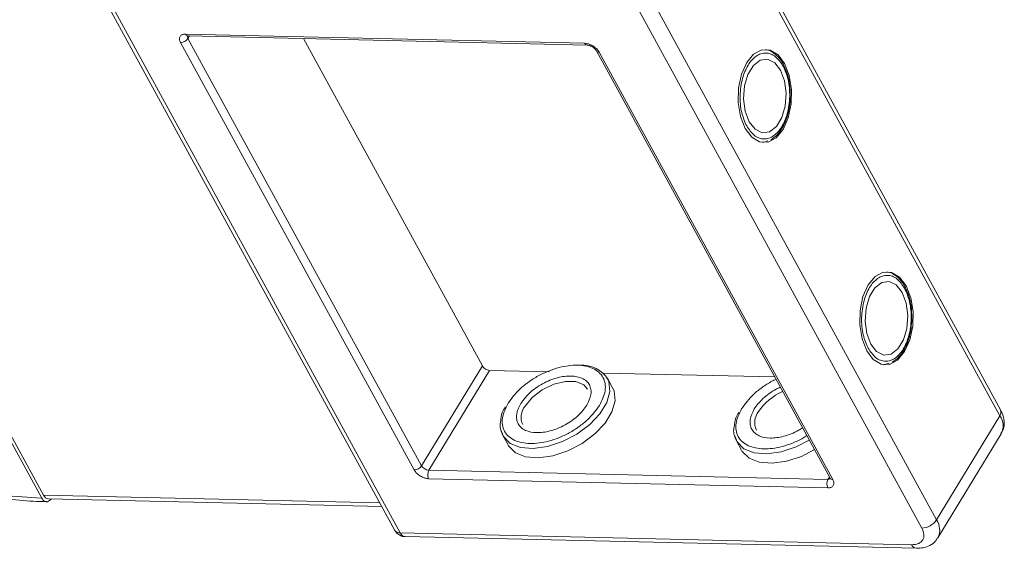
# Model space of a CAD drawing. Header units: millimetres. Extents: x -1004 to 529, y -22 to 1052.
# Tile 65 of 78: x 65 to 130, y 921 to 956. Entities that reach past the tile are written whole.
import ezdxf

# ---------------------------------------------------------------- set-up
doc = ezdxf.new("R2010")
doc.units = ezdxf.units.MM

msp = doc.modelspace()

# ---------------------------------------------------------------- linework, layer by layer
at = {"color": 7, "linetype": 'Continuous', "lineweight": 15}
for p, q in [((110.708, 963.982), (129.642, 929.374)), ((129.69, 929.769), (110.756, 964.377)), ((66.015, 923.916), (45.839, 960.794)), ((45.957, 960.987), (66.132, 924.11)), ((69.285, 958.655), (89.461, 921.778)), ((69.644, 958.483), (89.819, 921.606)), ((125.44, 922.469), (106.506, 957.077)), ((105.524, 956.539), (124.458, 921.931)), ((90.75, 925.786), (75.23, 954.153)), ((75.566, 954.706), (102.072, 954.098)), ((75.82, 954.584), (75.722, 954.422)), ((91.241, 926.055), (75.722, 954.422)), ((75.725, 954.586), (102.231, 953.978)), ((83.388, 954.41), (95.275, 932.684)), ((102.849, 953.602), (118.369, 925.234)), ((103.029, 953.515), (118.548, 925.148)), ((115.372, 952.467), (115.302, 952.619)), ((113.973, 947.532), (113.871, 947.52)), ((114.002, 947.547), (114.227, 947.621)), ((123.443, 937.716), (123.373, 937.868)), ((91.241, 926.055), (95.275, 932.684)), ((122.043, 932.781), (121.942, 932.769)), ((122.072, 932.796), (122.297, 932.87)), ((91.72, 925.764), (95.753, 932.393)), ((95.753, 932.393), (99.704, 932.302)), ((103.31, 932.219), (114.69, 931.958)), ((103.927, 931.245), (103.586, 931.869)), ((129.642, 929.374), (125.44, 922.469)), ((96.638, 928.068), (96.979, 927.444)), ((125.531, 921.278), (129.732, 928.184)), ((112.153, 927.712), (112.495, 927.088)), ((118.225, 925.156), (91.72, 925.764)), ((118.324, 925.317), (118.225, 925.156)), ((118.212, 924.596), (91.707, 925.204)), ((88.466, 923.597), (66.132, 924.11)), ((66.45, 923.87), (88.594, 923.362)), ((123.785, 920.826), (89.819, 921.606)), ((90.137, 921.366), (124.103, 920.587))]:
    msp.add_line(p, q, dxfattribs=at)
at = {"color": 7, "linetype": 'Continuous', "lineweight": 15, "flags": 128}
for points in [[(115.35, 952.755), (114.912, 953.334), (114.388, 953.645), (113.83, 953.657), (113.293, 953.371), (112.829, 952.814), (112.483, 952.04), (112.289, 951.125), (112.267, 950.159), (112.418, 949.236), (112.728, 948.447), (113.166, 947.868), (113.69, 947.558), (114.248, 947.545), (114.785, 947.831), (115.25, 948.388), (115.595, 949.162), (115.789, 950.077), (115.811, 951.043), (115.66, 951.966), (115.35, 952.755)], [(115.081, 952.314), (114.689, 952.812), (114.219, 953.043), (113.727, 952.98), (113.272, 952.63), (112.911, 952.036), (112.685, 951.268), (112.622, 950.42), (112.731, 949.593), (112.997, 948.889), (113.389, 948.39), (113.859, 948.159), (114.351, 948.222), (114.806, 948.572), (115.168, 949.166), (115.393, 949.934), (115.456, 950.782), (115.347, 951.609), (115.081, 952.314)], [(123.42, 938.005), (122.982, 938.583), (122.458, 938.894), (121.9, 938.907), (121.363, 938.62), (120.899, 938.063), (120.553, 937.289), (120.359, 936.374), (120.337, 935.408), (120.488, 934.485), (120.798, 933.696), (121.237, 933.117), (121.76, 932.807), (122.318, 932.794), (122.855, 933.08), (123.32, 933.637), (123.666, 934.412), (123.859, 935.326), (123.881, 936.293), (123.73, 937.215), (123.42, 938.005)], [(123.151, 937.563), (122.759, 938.061), (122.289, 938.292), (121.797, 938.23), (121.343, 937.88), (120.981, 937.285), (120.755, 936.517), (120.693, 935.669), (120.801, 934.842), (121.067, 934.138), (121.459, 933.639), (121.93, 933.408), (122.422, 933.471), (122.876, 933.821), (123.238, 934.415), (123.464, 935.183), (123.526, 936.031), (123.418, 936.858), (123.151, 937.563)], [(103.634, 931.771), (103.68, 931.654), (103.746, 931.001), (103.543, 930.271), (103.085, 929.519), (102.407, 928.8), (101.559, 928.168), (100.603, 927.669), (99.611, 927.341), (98.656, 927.208), (97.809, 927.279), (97.132, 927.55), (96.677, 928), (96.498, 928.455)], [(96.979, 927.444), (97.019, 927.376), (97.474, 926.926), (98.15, 926.655), (98.997, 926.584), (99.952, 926.717), (100.944, 927.045), (101.9, 927.544), (102.748, 928.176), (103.427, 928.895), (103.884, 929.647), (104.088, 930.377), (104.021, 931.03), (103.927, 931.245)], [(98.108, 930.014), (98.585, 930.597), (99.246, 931.104), (100.012, 931.474), (100.79, 931.663), (101.486, 931.647), (102.016, 931.428), (102.266, 931.146)], [(116.988, 927.759), (116.118, 927.313), (115.126, 926.985), (114.171, 926.852), (113.324, 926.923), (112.648, 927.194), (112.193, 927.644), (112.013, 928.099)], [(112.495, 927.088), (112.534, 927.02), (112.989, 926.57), (113.666, 926.299), (114.513, 926.228), (115.468, 926.361), (116.46, 926.689), (117.329, 927.135)]]:
    msp.add_lwpolyline(points, dxfattribs=at)
at = {"color": 7, "linetype": 'Continuous', "lineweight": 15}
for centre, radius, start, end in [((75.217, 954.762), 0.609, 271.29253, 326.07318), ((75.747, 954.78), 0.195, 202.38401, 263.66952), ((75.901, 954.539), 0.215, 166.96444, 213.12547), ((102.249, 954.167), 0.19, 201.41619, 264.73451), ((103.009, 953.704), 0.19, 212.59835, 275.95795), ((95.795, 933), 0.609, 211.28833, 266.07738), ((101.908, 930.715), 2.023, 31.46144, 94.78041), ((116.712, 927.584), 3.721, 113.66206, 146.11822), ((99.018, 929.282), 1.169, 141.16362, 204.84518), ((114.533, 928.926), 1.169, 141.16362, 204.84518), ((129.324, 929.614), 0.398, 323.05751, 22.98806), ((128.719, 928.706), 1.139, 332.73921, 35.93869), ((90.736, 926.395), 0.609, 271.29253, 326.07318), ((91.761, 926.371), 0.609, 211.28833, 266.07738), ((92.253, 925.471), 0.609, 151.28833, 206.07738), ((118.759, 924.863), 0.609, 151.28833, 206.07738), ((118.247, 925.369), 0.215, 264.24648, 310.36926), ((118.533, 925.347), 0.199, 214.37766, 274.3082), ((66.486, 924.248), 0.38, 201.42703, 264.62651), ((124.43, 923.148), 1.217, 271.29253, 326.07318), ((124.449, 921.794), 1.199, 335.01474, 34.24778), ((89.786, 921.996), 0.392, 213.84386, 274.84199), ((90.181, 921.754), 0.39, 202.38401, 263.66952), ((124.152, 920.983), 0.399, 203.06997, 262.89888)]:
    msp.add_arc(centre, radius, start, end, dxfattribs=at)
for points, knots in [([(66.015, 923.916), (65.146, 923.962), (63.382, 924.056), (60.54, 924.558), (57.795, 925.283), (55.218, 926.177), (52.851, 927.167), (50.5, 928.322), (47.423, 930.071), (44.517, 932.086), (41.888, 934.287), (39.91, 936.165), (38, 938.27), (36.265, 940.563), (34.864, 942.838), (33.779, 945.107), (33.017, 947.377), (32.644, 949.447), (32.591, 951.28), (32.784, 952.877), (33.218, 954.377), (34.124, 956.216), (35.495, 957.768), (37.273, 958.977), (38.925, 959.775), (40.937, 960.39), (43.295, 960.773), (45, 960.787), (45.839, 960.794)], [0, 0, 0, 0, 0.038823, 0.07885, 0.119997, 0.152169, 0.184336, 0.217193, 0.250044, 0.315664, 0.347836, 0.380003, 0.421155, 0.461181, 0.5, 0.538824, 0.57885, 0.619997, 0.652169, 0.684336, 0.717193, 0.750044, 0.815664, 0.847836, 0.880003, 0.921155, 0.961179, 1, 1, 1, 1]), ([(75.23, 954.153), (75.2, 954.224), (75.153, 954.334), (75.161, 954.465), (75.195, 954.553), (75.258, 954.624), (75.37, 954.691), (75.489, 954.7), (75.566, 954.706)], [0, 0, 0, 0, 0.239443, 0.36955, 0.5, 0.630107, 0.760557, 1, 1, 1, 1]), ([(75.669, 954.581), (75.67, 954.582), (75.672, 954.583), (75.707, 954.585), (75.726, 954.586)], [0, 0, 0, 0, 0.488825, 1, 1, 1, 1]), ([(102.072, 954.098), (102.157, 954.088), (102.289, 954.073), (102.479, 953.999), (102.622, 953.924), (102.755, 953.832), (102.907, 953.697), (102.981, 953.587), (103.029, 953.515)], [0, 0, 0, 0, 0.239443, 0.36955, 0.5, 0.630107, 0.760557, 1, 1, 1, 1]), ([(102.231, 953.978), (102.231, 953.978), (102.248, 953.979), (102.302, 953.972), (102.382, 953.952), (102.477, 953.917), (102.544, 953.88), (102.582, 953.859)], [0, 0, 0, 0, 0.005502, 0.267632, 0.473873, 0.70006, 1, 1, 1, 1]), ([(102.582, 953.859), (102.629, 953.827), (102.694, 953.783), (102.768, 953.712), (102.814, 953.658), (102.843, 953.616), (102.849, 953.602), (102.849, 953.602)], [0, 0, 0, 0, 0.385706, 0.535653, 0.767322, 0.990927, 1, 1, 1, 1]), ([(112.829, 948.612), (112.705, 948.896), (112.513, 949.334), (112.403, 950.057), (112.382, 950.639), (112.429, 951.221), (112.576, 951.931), (112.895, 952.693), (113.351, 953.203), (113.767, 953.42), (114.105, 953.471), (114.439, 953.404), (114.85, 953.175), (115.092, 952.82), (115.249, 952.59)], [0, 0, 0, 0, 0.119721, 0.184837, 0.25, 0.315115, 0.380279, 0.5, 0.619721, 0.684837, 0.75, 0.815115, 0.880279, 1, 1, 1, 1]), ([(115.302, 952.619), (115.285, 952.658), (115.196, 952.858), (114.978, 953.151), (114.64, 953.463), (114.321, 953.648), (114.116, 953.656), (114.055, 953.659)], [0, 0, 0, 0, 0.063726, 0.326043, 0.596808, 0.881417, 1, 1, 1, 1]), ([(115.249, 952.59), (115.373, 952.306), (115.565, 951.868), (115.675, 951.145), (115.696, 950.563), (115.649, 949.981), (115.502, 949.271), (115.184, 948.509), (114.728, 947.999), (114.311, 947.782), (113.973, 947.731), (113.639, 947.798), (113.228, 948.027), (112.986, 948.382), (112.829, 948.612)], [0, 0, 0, 0, 0.119721, 0.184837, 0.25, 0.315115, 0.380279, 0.5, 0.619721, 0.684837, 0.75, 0.815115, 0.880279, 1, 1, 1, 1]), ([(115.728, 950.562), (115.722, 950.859), (115.712, 951.274), (115.598, 951.843), (115.503, 952.197), (115.402, 952.406), (115.372, 952.467)], [0, 0, 0, 0, 0.432034, 0.604386, 0.884605, 1, 1, 1, 1]), ([(114.432, 947.689), (114.573, 947.786), (114.864, 947.989), (115.196, 948.456), (115.43, 948.951), (115.583, 949.435), (115.693, 949.96), (115.716, 950.351), (115.728, 950.562)], [0, 0, 0, 0, 0.191308, 0.39709, 0.559843, 0.686792, 0.830349, 1, 1, 1, 1]), ([(120.899, 933.861), (120.775, 934.145), (120.583, 934.583), (120.473, 935.306), (120.452, 935.888), (120.499, 936.47), (120.647, 937.18), (120.965, 937.942), (121.421, 938.452), (121.838, 938.669), (122.175, 938.72), (122.509, 938.653), (122.921, 938.424), (123.163, 938.069), (123.319, 937.839)], [0, 0, 0, 0, 0.119721, 0.184837, 0.25, 0.315115, 0.380279, 0.5, 0.619721, 0.684837, 0.75, 0.815115, 0.880279, 1, 1, 1, 1]), ([(123.373, 937.868), (123.355, 937.907), (123.267, 938.107), (123.048, 938.4), (122.711, 938.712), (122.391, 938.897), (122.186, 938.906), (122.125, 938.908)], [0, 0, 0, 0, 0.063726, 0.326043, 0.596808, 0.881417, 1, 1, 1, 1]), ([(123.319, 937.839), (123.444, 937.555), (123.635, 937.118), (123.745, 936.394), (123.766, 935.812), (123.719, 935.23), (123.572, 934.521), (123.254, 933.758), (122.798, 933.248), (122.381, 933.031), (122.043, 932.98), (121.709, 933.047), (121.298, 933.276), (121.056, 933.631), (120.899, 933.861)], [0, 0, 0, 0, 0.119721, 0.184837, 0.25, 0.315115, 0.380279, 0.5, 0.619721, 0.684837, 0.75, 0.815115, 0.880279, 1, 1, 1, 1]), ([(123.799, 935.811), (123.792, 936.108), (123.782, 936.523), (123.668, 937.092), (123.573, 937.446), (123.472, 937.655), (123.443, 937.716)], [0, 0, 0, 0, 0.432034, 0.604386, 0.884605, 1, 1, 1, 1]), ([(122.502, 932.938), (122.643, 933.035), (122.935, 933.238), (123.266, 933.705), (123.5, 934.2), (123.653, 934.684), (123.764, 935.209), (123.786, 935.6), (123.799, 935.811)], [0, 0, 0, 0, 0.191308, 0.39709, 0.559843, 0.686792, 0.830349, 1, 1, 1, 1]), ([(96.98, 930.208), (97.22, 930.534), (97.588, 931.035), (98.335, 931.631), (98.979, 932.037), (99.671, 932.363), (100.57, 932.661), (101.637, 932.798), (102.51, 932.616), (103.027, 932.286), (103.308, 931.938), (103.448, 931.514), (103.459, 930.9), (103.215, 930.396), (103.057, 930.069)], [0, 0, 0, 0, 0.119728, 0.18418, 0.25, 0.31582, 0.380272, 0.5, 0.619728, 0.68418, 0.75, 0.81582, 0.880272, 1, 1, 1, 1]), ([(102.217, 930.088), (102.331, 930.325), (102.507, 930.691), (102.5, 931.135), (102.398, 931.44), (102.196, 931.692), (101.822, 931.93), (101.189, 932.062), (100.415, 931.963), (99.765, 931.748), (99.267, 931.512), (98.801, 931.22), (98.261, 930.788), (97.994, 930.424), (97.821, 930.189)], [0, 0, 0, 0, 0.119721, 0.184886, 0.25, 0.315164, 0.380279, 0.5, 0.619721, 0.684886, 0.75, 0.815164, 0.880279, 1, 1, 1, 1]), ([(112.496, 929.852), (112.735, 930.179), (113.103, 930.681), (113.851, 931.272), (114.361, 931.609), (114.686, 931.756), (114.778, 931.798)], [0, 0, 0, 0, 0.433428, 0.66675, 0.905024, 1, 1, 1, 1]), ([(115.063, 931.277), (114.971, 931.235), (114.712, 931.118), (114.318, 930.862), (113.777, 930.433), (113.509, 930.069), (113.336, 929.833)], [0, 0, 0, 0, 0.126659, 0.354302, 0.581769, 1, 1, 1, 1]), ([(96.79, 929.964), (96.718, 929.839), (96.538, 929.527), (96.512, 929.231), (96.496, 929.053)], [0, 0, 0, 0, 0.401017, 1, 1, 1, 1]), ([(103.057, 930.069), (102.818, 929.743), (102.45, 929.242), (101.703, 928.646), (101.058, 928.24), (100.366, 927.914), (99.468, 927.616), (98.401, 927.479), (97.527, 927.661), (97.011, 927.991), (96.729, 928.339), (96.59, 928.764), (96.579, 929.377), (96.822, 929.881), (96.98, 930.208)], [0, 0, 0, 0, 0.119728, 0.18418, 0.25, 0.31582, 0.380272, 0.5, 0.619728, 0.68418, 0.75, 0.81582, 0.880272, 1, 1, 1, 1]), ([(97.821, 930.189), (97.707, 929.952), (97.53, 929.586), (97.537, 929.142), (97.64, 928.837), (97.841, 928.585), (98.216, 928.347), (98.848, 928.215), (99.622, 928.315), (100.272, 928.529), (100.77, 928.766), (101.236, 929.057), (101.776, 929.489), (102.044, 929.853), (102.217, 930.088)], [0, 0, 0, 0, 0.119721, 0.184886, 0.25, 0.315164, 0.380279, 0.5, 0.619721, 0.684886, 0.75, 0.815164, 0.880279, 1, 1, 1, 1]), ([(48.126, 929.535), (48.889, 929.087), (49.959, 928.459), (51.579, 927.627), (52.969, 926.964), (54.638, 926.252), (56.392, 925.592), (58.222, 925.001), (60.091, 924.502), (61.973, 924.107), (63.842, 923.837), (65.301, 923.697), (66.108, 923.693), (66.325, 923.692)], [0, 0, 0, 0, 0.1287816, 0.1805843, 0.2663985, 0.355065, 0.4497361, 0.548024, 0.6489718, 0.7518293, 0.8560851, 0.9613879, 1, 1, 1, 1]), ([(112.306, 929.608), (112.233, 929.483), (112.053, 929.171), (112.027, 928.875), (112.012, 928.697)], [0, 0, 0, 0, 0.401017, 1, 1, 1, 1]), ([(116.824, 928.059), (116.738, 928.004), (116.44, 927.81), (115.88, 927.56), (114.984, 927.259), (113.916, 927.124), (113.043, 927.305), (112.526, 927.635), (112.245, 927.983), (112.105, 928.408), (112.094, 929.021), (112.338, 929.525), (112.496, 929.852)], [0, 0, 0, 0, 0.033799, 0.118592, 0.201624, 0.355866, 0.510108, 0.59314, 0.677933, 0.762726, 0.845758, 1, 1, 1, 1]), ([(113.336, 929.833), (113.222, 929.596), (113.046, 929.23), (113.053, 928.786), (113.155, 928.481), (113.357, 928.229), (113.731, 927.991), (114.363, 927.859), (115.138, 927.958), (115.786, 928.175), (116.216, 928.37), (116.453, 928.525), (116.538, 928.58)], [0, 0, 0, 0, 0.152268, 0.235147, 0.317962, 0.400841, 0.483657, 0.635924, 0.788192, 0.871071, 0.953886, 1, 1, 1, 1]), ([(129.715, 928.209), (129.769, 928.292), (129.926, 928.529), (129.948, 929.012), (129.859, 929.454), (129.721, 929.693), (129.678, 929.767)], [0, 0, 0, 0, 0.179646, 0.517827, 0.85097, 1, 1, 1, 1]), ([(96.496, 929.053), (96.478, 928.975), (96.394, 928.606), (96.53, 928.305), (96.638, 928.068)], [0, 0, 0, 0, 0.212887, 1, 1, 1, 1]), ([(112.012, 928.697), (111.994, 928.619), (111.909, 928.25), (112.046, 927.949), (112.153, 927.712)], [0, 0, 0, 0, 0.212887, 1, 1, 1, 1]), ([(91.707, 925.204), (91.621, 925.213), (91.489, 925.228), (91.3, 925.302), (91.157, 925.378), (91.024, 925.47), (90.871, 925.604), (90.798, 925.715), (90.75, 925.786)], [0, 0, 0, 0, 0.239443, 0.3695502, 0.4999998, 0.6301073, 0.760557, 1, 1, 1, 1]), ([(118.548, 925.148), (118.579, 925.077), (118.626, 924.967), (118.617, 924.837), (118.583, 924.749), (118.521, 924.678), (118.409, 924.61), (118.289, 924.601), (118.212, 924.596)], [0, 0, 0, 0, 0.239443, 0.36955, 0.5, 0.630107, 0.760557, 1, 1, 1, 1]), ([(118.369, 925.235), (118.376, 925.221), (118.39, 925.193), (118.391, 925.176), (118.391, 925.18), (118.391, 925.181)], [0, 0, 0, 0, 0.437848, 0.899625, 1, 1, 1, 1]), ([(66.631, 923.866), (66.6, 923.824), (66.526, 923.727), (66.383, 923.667), (66.229, 923.685), (66.101, 923.779), (66.039, 923.877), (66.015, 923.916)], [0, 0, 0, 0, 0.17322, 0.399252, 0.625285, 0.851317, 1, 1, 1, 1]), ([(89.463, 921.779), (89.467, 921.77), (89.505, 921.689), (89.626, 921.553), (89.845, 921.419), (90.033, 921.353), (90.132, 921.369), (90.137, 921.369)], [0, 0, 0, 0, 0.038505, 0.323132, 0.637905, 0.979005, 1, 1, 1, 1]), ([(124.458, 921.931), (124.518, 921.789), (124.612, 921.569), (124.596, 921.309), (124.527, 921.132), (124.402, 920.99), (124.178, 920.856), (123.94, 920.838), (123.785, 920.826)], [0, 0, 0, 0, 0.239443, 0.369807, 0.5, 0.630364, 0.760557, 1, 1, 1, 1]), ([(124.103, 920.589), (124.253, 920.593), (124.569, 920.602), (125.01, 920.766), (125.364, 921.004), (125.476, 921.229), (125.513, 921.304)], [0, 0, 0, 0, 0.261134, 0.549314, 0.849586, 1, 1, 1, 1])]:
    msp.add_open_spline(points, degree=3, knots=knots, dxfattribs=at)

doc.saveas('drawing.dxf')
